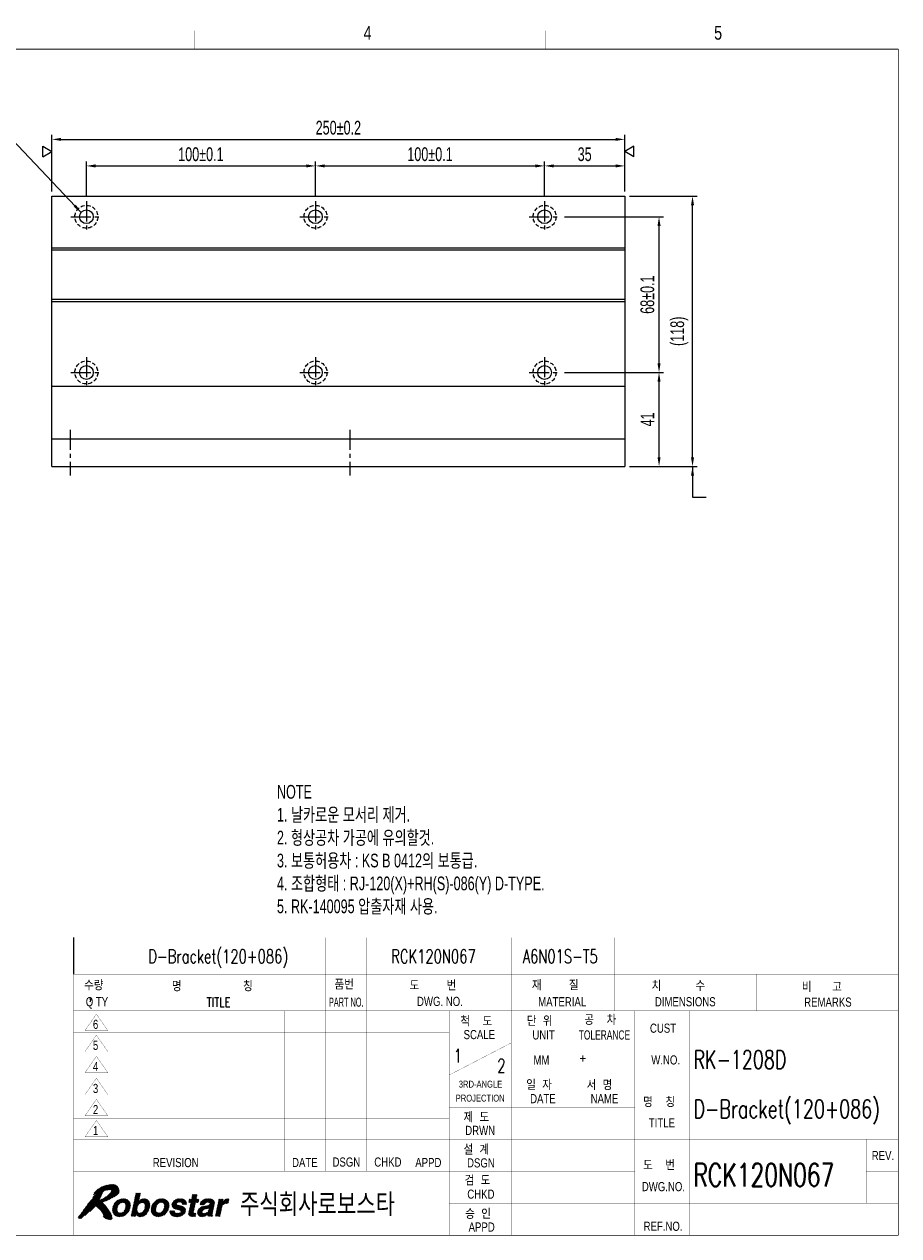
# Model space of a CAD drawing. Extents: x 14336 to 15105, y -12331 to -11791.
# Tile 2 of 2: x 14723 to 15105, y -12320 to -11791. Entities that reach past the tile are written whole.
import ezdxf
from ezdxf.enums import TextEntityAlignment as Align

# ---------------------------------------------------------------- set-up
doc = ezdxf.new("R2010")
doc.units = 0
doc.header["$LTSCALE"] = 7
doc.header["$MEASUREMENT"] = 0
doc.linetypes.add('CENTER', pattern=[2, 1.25, -0.25, 0.25, -0.25])
doc.linetypes.add('HIDDEN', pattern=[0.375, 0.25, -0.125])
doc.layers.get('0').update_dxf_attribs({"linetype": 'CONTINUOUS'})
doc.layers.get('DEFPOINTS').update_dxf_attribs({"linetype": 'CONTINUOUS'})
for name, color, linetype in [('1', 3, 'CENTER'), ('3', 4, 'CONTINUOUS'), ('CENTERLINE', 3, 'CENTER'), ('DIM', 4, 'CONTINUOUS'), ('DIMENSION', 4, 'CONTINUOUS'), ('HIDDENLINE', 5, 'HIDDEN')]:
    doc.layers.add(name, color=color, linetype=linetype)
doc.styles.add('GHS', font='romans.shx', dxfattribs={"bigfont": 'ghs.shx'})
doc.styles.add('HS', font='txt.shx', dxfattribs={"width": 0.8, "bigfont": 'hs.shx'})
doc.styles.add('KESTD1', font='simplex.shx', dxfattribs={"width": 0.7, "bigfont": 'hgs.shx'})
doc.styles.add('ROMANS', font='ROMANS.shx', dxfattribs={"width": 0.8})
doc.styles.get("Standard").update_dxf_attribs({"font": 'Gulim.ttf', "width": 0.7})
doc.dimstyles.new('A3', dxfattribs={"dimtxt": 3, "dimasz": 2, "dimexe": 1, "dimexo": 1, "dimgap": 1, "dimtad": 1, "dimdec": 4, "dimdsep": 46, "dimtxsty": 'Standard', "dimcen": 2.5, "dimclrd": 4, "dimclre": 4, "dimclrt": 9, "dimazin": 2, "dimtfac": 1, "dimtdec": 4, "dimtmove": 0, "dimatfit": 3, "dimfxl": 0, "dimtolj": 1, "dimarcsym": 0})
doc.dimstyles.new('ISO-25(x1.5)', dxfattribs={"dimscale": 1.6, "dimtxt": 2.5, "dimasz": 2.5, "dimexe": 1, "dimexo": 1, "dimgap": 1, "dimtad": 1, "dimdsep": 46, "dimtxsty": 'GHS', "dimcen": 0, "dimclrd": 256, "dimclre": 256, "dimclrt": 9, "dimadec": 0, "dimazin": 2, "dimtfac": 1, "dimtmove": 0, "dimatfit": 3, "dimfxl": 0, "dimlwd": -1, "dimlwe": -1, "dimarcsym": 0})

# ---------------------------------------------------------------- blocks, each defined once
blk = doc.blocks.new('*X1')
at = {"color": 0}
for p, q in [((8.49, 5.4), (11.07, 7.98)), ((8.51, 5.59), (10.91, 7.99)), ((8.53, 5.79), (10.72, 7.98)), ((8.55, 5.98), (10.52, 7.96)), ((10.39, 7.12), (11.23, 7.96)), ((12.85, 5.52), (15.32, 7.98)), ((12.9, 5.74), (15.11, 7.96)), ((13.14, 6.86), (14.39, 8.11)), ((13.19, 7.09), (14.44, 8.34)), ((13.23, 7.31), (14.48, 8.56)), ((13.28, 7.54), (14.53, 8.79)), ((13.33, 7.76), (14.58, 9.01)), ((13.38, 7.99), (14.6, 9.21)), ((13.42, 8.21), (14.42, 9.21)), ((13.47, 8.44), (14.24, 9.21)), ((13.52, 8.66), (14.07, 9.21)), ((13.57, 8.88), (13.89, 9.21)), ((13.62, 9.11), (13.71, 9.21)), ((14.54, 7.03), (15.5, 7.99)), ((14.81, 7.12), (15.66, 7.97)), ((15.01, 7.14), (15.81, 7.95)), ((16.95, 5.55), (19.39, 7.99)), ((16.97, 5.74), (19.21, 7.98)), ((16.98, 5.94), (19.01, 7.96)), ((17.04, 6.17), (18.81, 7.94)), ((18.58, 7), (19.55, 7.97)), ((18.88, 7.13), (19.71, 7.95)), ((21.49, 6.55), (22.9, 7.96)), ((21.51, 6.39), (23.09, 7.98)), ((21.52, 6.23), (23.28, 7.99)), ((21.59, 6.13), (23.45, 7.99)), ((22.87, 7.23), (23.62, 7.98)), ((23.07, 7.25), (23.77, 7.95)), ((25.14, 7.2), (26.85, 8.91)), ((25.31, 7.2), (26.97, 8.85)), ((25.49, 7.2), (26.92, 8.63)), ((25.53, 6.71), (26.78, 7.95)), ((25.58, 6.93), (26.83, 8.18)), ((25.63, 7.15), (26.88, 8.4)), ((25.82, 8.05), (26.67, 8.91)), ((25.86, 8.28), (26.5, 8.91)), ((25.91, 8.5), (26.32, 8.91)), ((25.96, 8.73), (26.14, 8.91)), ((27.64, 6.69), (28.89, 7.94)), ((27.81, 6.69), (29.1, 7.98)), ((27.99, 6.69), (29.29, 7.99)), ((28.17, 6.69), (29.47, 8)), ((28.34, 6.69), (29.64, 7.99)), ((29.02, 7.19), (29.81, 7.98)), ((29.22, 7.21), (29.95, 7.95)), ((31.21, 5.32), (33.89, 7.99)), ((31.26, 5.54), (33.71, 7.99)), ((31.31, 5.76), (33.51, 7.97)), ((8.52, 5.25), (9.68, 6.41)), ((8.55, 5.1), (9.59, 6.15)), ((8.58, 4.96), (9.54, 5.92)), ((8.62, 6.23), (10.31, 7.92)), ((8.64, 4.84), (9.52, 5.72)), ((8.7, 6.49), (10.04, 7.84)), ((8.7, 4.73), (9.52, 5.54)), ((8.77, 4.61), (9.54, 5.39)), ((8.88, 6.84), (9.71, 7.68)), ((9.99, 4.07), (12.42, 6.5)), ((10.17, 4.08), (12.4, 6.3)), ((10.37, 4.1), (12.38, 6.1)), ((10.58, 4.12), (12.32, 5.87)), ((10.6, 7.15), (11.38, 7.94)), ((10.78, 7.16), (11.51, 7.89)), ((10.84, 4.21), (12.23, 5.6)), ((10.93, 7.13), (11.64, 7.84)), ((11.05, 5.31), (12.42, 6.68)), ((11.06, 7.09), (11.77, 7.79)), ((11.17, 7.02), (11.87, 7.71)), ((11.26, 6.93), (11.96, 7.64)), ((11.26, 5.69), (12.4, 6.83)), ((11.33, 6.82), (12.06, 7.56)), ((11.34, 5.95), (12.37, 6.98)), ((11.37, 6.69), (12.14, 7.46)), ((11.38, 6.17), (12.34, 7.12)), ((11.4, 6.54), (12.21, 7.35)), ((11.4, 6.36), (12.28, 7.24)), ((12.57, 4.17), (13.86, 5.46)), ((12.61, 4.39), (13.85, 5.63)), ((12.66, 4.62), (13.87, 5.83)), ((12.71, 4.84), (13.91, 6.05)), ((12.73, 4.16), (13.89, 5.32)), ((12.76, 5.07), (13.99, 6.3)), ((12.8, 5.29), (14.14, 6.63)), ((12.95, 5.97), (14.85, 7.87)), ((13, 6.19), (14.24, 7.44)), ((13.04, 6.42), (14.29, 7.66)), ((13.09, 6.64), (14.34, 7.89)), ((14.27, 4.1), (16.65, 6.49)), ((14.41, 4.07), (16.63, 6.29)), ((14.58, 4.06), (16.6, 6.09)), ((14.78, 4.09), (16.54, 5.84)), ((14.99, 4.12), (16.46, 5.59)), ((15.16, 7.12), (15.94, 7.9)), ((15.19, 5.21), (16.67, 6.68)), ((15.29, 7.08), (16.06, 7.84)), ((15.4, 7.01), (16.18, 7.79)), ((15.46, 5.65), (16.65, 6.84)), ((15.49, 6.91), (16.27, 7.7)), ((15.55, 6.81), (16.36, 7.61)), ((15.55, 5.92), (16.63, 7)), ((15.59, 6.67), (16.44, 7.52)), ((15.6, 6.14), (16.61, 7.15)), ((15.62, 6.51), (16.5, 7.4)), ((15.62, 6.34), (16.55, 7.27)), ((16.94, 5.37), (18.28, 6.71)), ((16.97, 5.22), (18.1, 6.34)), ((17, 5.07), (18.02, 6.09)), ((17.03, 4.92), (17.98, 5.87)), ((17.09, 4.81), (17.96, 5.68)), ((17.13, 6.43), (18.55, 7.86)), ((17.16, 4.7), (17.96, 5.5)), ((17.23, 4.59), (17.99, 5.36)), ((17.25, 6.73), (18.26, 7.74)), ((18.31, 4.08), (20.87, 6.64)), ((18.47, 4.06), (20.85, 6.45)), ((18.66, 4.08), (20.84, 6.25)), ((18.86, 4.1), (20.82, 6.06)), ((19.08, 4.15), (20.74, 5.8)), ((19.09, 7.16), (19.86, 7.92)), ((19.26, 7.15), (19.98, 7.88)), ((19.34, 4.23), (20.65, 5.54)), ((19.41, 7.13), (20.11, 7.83)), ((19.53, 7.07), (20.24, 7.77)), ((19.64, 7), (20.33, 7.7)), ((19.67, 5.62), (20.84, 6.79)), ((19.72, 6.91), (20.43, 7.62)), ((19.77, 5.89), (20.82, 6.94)), ((19.79, 6.79), (20.53, 7.54)), ((19.82, 6.65), (20.6, 7.43)), ((19.82, 6.12), (20.79, 7.09)), ((19.84, 6.32), (20.73, 7.21)), ((19.85, 6.5), (20.67, 7.32)), ((21.04, 5.04), (21.35, 5.36)), ((21.04, 5.22), (21.18, 5.36)), ((21.05, 4.87), (21.53, 5.36)), ((21.1, 4.75), (21.71, 5.36)), ((21.15, 4.62), (21.88, 5.36)), ((21.22, 4.52), (22.05, 5.35)), ((21.47, 6.72), (22.69, 7.93)), ((21.54, 6.96), (22.42, 7.84)), ((21.69, 6.04), (22.49, 6.84)), ((21.78, 5.96), (22.55, 6.73)), ((21.79, 7.38), (22.01, 7.61)), ((21.87, 5.87), (22.64, 6.65)), ((22, 5.82), (22.78, 6.6)), ((22.13, 5.78), (22.91, 6.56)), ((22.26, 5.73), (23.05, 6.52)), ((22.39, 5.69), (23.19, 6.49)), ((22.53, 5.65), (23.34, 6.46)), ((22.54, 4.06), (24.39, 5.92)), ((22.68, 5.62), (23.48, 6.42)), ((22.72, 4.07), (24.43, 5.78)), ((22.82, 5.59), (23.62, 6.38)), ((22.91, 4.08), (24.45, 5.62)), ((22.97, 5.55), (23.75, 6.34)), ((23.1, 5.51), (23.88, 6.29)), ((23.13, 4.13), (24.47, 5.46)), ((23.23, 5.47), (24.01, 6.24)), ((23.24, 7.24), (23.92, 7.92)), ((23.35, 5.41), (24.12, 6.17)), ((23.4, 7.22), (24.05, 7.88)), ((23.41, 5.29), (24.21, 6.09)), ((23.44, 5.15), (24.3, 6.01)), ((23.53, 7.18), (24.17, 7.82)), ((23.63, 7.1), (24.29, 7.77)), ((23.68, 6.98), (24.38, 7.68)), ((23.7, 6.82), (24.48, 7.6)), ((23.82, 6.76), (24.55, 7.49)), ((23.99, 6.76), (24.6, 7.37)), ((24.17, 6.76), (24.65, 7.24)), ((24.35, 6.76), (24.66, 7.07)), ((24.52, 6.76), (24.66, 6.9)), ((25.12, 4.7), (26.35, 5.93)), ((25.13, 4.54), (26.3, 5.71)), ((25.15, 4.91), (26.4, 6.16)), ((25.17, 7.41), (25.66, 7.9)), ((25.18, 4.41), (26.25, 5.49)), ((25.2, 5.13), (26.45, 6.38)), ((25.22, 7.63), (25.49, 7.9)), ((25.24, 5.36), (26.49, 6.61)), ((25.27, 7.86), (25.31, 7.9)), ((25.29, 5.58), (26.54, 6.83)), ((25.34, 5.81), (26.59, 7.06)), ((25.39, 6.03), (27.25, 7.9)), ((25.44, 6.26), (27.08, 7.9)), ((25.48, 6.48), (26.9, 7.9)), ((26.73, 7.2), (27.37, 7.83)), ((26.9, 7.2), (27.32, 7.61)), ((27.07, 4.89), (28.55, 6.36)), ((27.08, 7.2), (27.27, 7.38)), ((27.09, 4.72), (28.75, 6.39)), ((27.09, 5.08), (28.33, 6.32)), ((27.12, 4.58), (28.96, 6.42)), ((27.15, 5.32), (28.09, 6.26)), ((27.18, 4.46), (29.17, 6.45)), ((27.3, 5.64), (27.76, 6.1)), ((27.61, 6.84), (28.66, 7.89)), ((27.74, 7.15), (28.37, 7.77)), ((28.42, 4.11), (30.63, 6.32)), ((28.61, 5.72), (29.37, 6.48)), ((28.67, 4.19), (30.58, 6.1)), ((28.84, 5.77), (30.64, 7.57)), ((29.04, 4.39), (30.53, 5.87)), ((29.05, 5.8), (30.7, 7.45)), ((29.27, 5.85), (30.75, 7.33)), ((29.31, 4.48), (30.48, 5.65)), ((29.31, 4.3), (30.43, 5.42)), ((29.38, 7.2), (30.1, 7.92)), ((29.38, 5.25), (30.67, 6.54)), ((29.5, 5.55), (30.72, 6.77)), ((29.53, 7.17), (30.23, 7.87)), ((29.55, 5.77), (30.75, 6.98)), ((29.56, 5.96), (30.76, 7.16)), ((29.65, 7.12), (30.35, 7.82)), ((29.73, 7.02), (30.46, 7.75)), ((29.76, 6.87), (30.56, 7.67)), ((30.97, 4.19), (32.22, 5.44)), ((31.02, 4.42), (32.27, 5.67)), ((31.07, 4.64), (32.32, 5.89)), ((31.12, 4.87), (32.37, 6.12)), ((31.16, 5.09), (32.45, 6.38)), ((31.36, 5.99), (33.25, 7.89)), ((31.4, 6.21), (32.6, 7.41)), ((31.45, 6.44), (32.65, 7.63)), ((31.5, 6.66), (32.69, 7.86)), ((31.55, 6.89), (32.56, 7.9)), ((31.59, 7.11), (32.38, 7.9)), ((31.64, 7.34), (32.2, 7.9)), ((31.69, 7.56), (32.03, 7.9)), ((31.74, 7.79), (31.85, 7.9)), ((32.98, 6.91), (33.92, 7.85)), ((33.22, 6.97), (33.87, 7.62)), ((33.42, 6.99), (33.83, 7.4)), ((33.6, 7), (33.78, 7.18)), ((8.84, 4.51), (9.58, 5.25)), ((8.94, 4.44), (9.65, 5.14)), ((9.04, 4.36), (9.73, 5.05)), ((9.14, 4.28), (9.84, 4.98)), ((9.26, 4.23), (9.97, 4.93)), ((9.39, 4.18), (10.12, 4.91)), ((9.52, 4.13), (10.29, 4.9)), ((9.67, 4.1), (10.5, 4.93)), ((9.83, 4.09), (10.82, 5.07)), ((11.15, 4.34), (12.09, 5.28)), ((12.91, 4.16), (13.94, 5.19)), ((13.09, 4.16), (14.01, 5.09)), ((13.26, 4.16), (13.6, 4.49)), ((13.44, 4.16), (13.55, 4.27)), ((13.67, 4.57), (14.1, 5)), ((13.73, 4.45), (14.21, 4.93)), ((13.81, 4.36), (14.35, 4.9)), ((13.9, 4.27), (14.51, 4.87)), ((14.01, 4.2), (14.71, 4.9)), ((14.13, 4.15), (15.04, 5.05)), ((15.25, 4.2), (16.31, 5.27)), ((15.69, 4.46), (16.01, 4.79)), ((17.31, 4.5), (18.04, 5.23)), ((17.41, 4.42), (18.11, 5.12)), ((17.51, 4.34), (18.2, 5.03)), ((17.61, 4.26), (18.31, 4.96)), ((17.74, 4.22), (18.45, 4.93)), ((17.87, 4.17), (18.6, 4.9)), ((17.99, 4.12), (18.79, 4.91)), ((18.15, 4.1), (18.99, 4.94)), ((19.7, 4.41), (20.46, 5.17)), ((21.31, 4.43), (22.05, 5.17)), ((21.4, 4.35), (22.09, 5.04)), ((21.52, 4.29), (22.18, 4.94)), ((21.64, 4.23), (22.29, 4.88)), ((21.76, 4.17), (22.43, 4.84)), ((21.91, 4.14), (22.58, 4.82)), ((22.05, 4.11), (22.75, 4.81)), ((22.2, 4.09), (22.94, 4.82)), ((22.37, 4.07), (23.19, 4.9)), ((23.37, 4.19), (24.45, 5.27)), ((23.65, 4.3), (24.34, 4.98)), ((25.25, 4.31), (26.21, 5.26)), ((25.35, 4.23), (26.17, 5.04)), ((25.49, 4.19), (26.22, 4.92)), ((25.62, 4.14), (26.35, 4.87)), ((25.79, 4.13), (26.52, 4.86)), ((25.95, 4.12), (26.7, 4.87)), ((26.13, 4.12), (26.7, 4.69)), ((26.31, 4.12), (26.65, 4.47)), ((26.49, 4.13), (26.6, 4.24)), ((27.25, 4.36), (28.09, 5.2)), ((27.34, 4.27), (28.09, 5.02)), ((27.44, 4.2), (28.15, 4.9)), ((27.57, 4.14), (28.24, 4.82)), ((27.7, 4.1), (28.37, 4.77)), ((27.85, 4.08), (28.55, 4.77)), ((28.02, 4.06), (28.77, 4.82)), ((28.21, 4.08), (29.08, 4.95)), ((29.35, 4.16), (30.39, 5.2)), ((29.53, 4.16), (30.34, 4.97)), ((29.7, 4.16), (30.3, 4.76)), ((29.88, 4.16), (30.28, 4.56)), ((30.06, 4.16), (30.31, 4.41)), ((30.23, 4.16), (30.39, 4.32)), ((31.12, 4.16), (32.18, 5.22)), ((31.29, 4.16), (32.13, 4.99)), ((31.47, 4.16), (32.08, 4.77)), ((31.65, 4.16), (32.03, 4.54)), ((31.82, 4.16), (31.98, 4.32))]:
    blk.add_line(p, q, dxfattribs=at)
blk = doc.blocks.new('*X2')
at = {"color": 0}
for p, q in [((2.13, 5.4), (7.75, 11.03)), ((2.6, 6.05), (7.53, 10.98)), ((3.09, 6.72), (7.3, 10.93)), ((3.62, 7.42), (7.08, 10.88)), ((4.25, 8.23), (6.86, 10.84)), ((4.83, 8.99), (6.55, 10.71)), ((5.05, 6.2), (9.58, 10.73)), ((5.15, 6.12), (9.65, 10.62)), ((6.55, 9.65), (7.97, 11.06)), ((6.85, 9.77), (8.18, 11.1)), ((7.1, 9.84), (8.37, 11.11)), ((7.32, 9.89), (8.55, 11.11)), ((7.53, 9.92), (8.72, 11.11)), ((7.73, 9.94), (8.87, 11.08)), ((7.92, 9.96), (9.01, 11.05)), ((8.11, 9.97), (9.15, 11.01)), ((8.22, 9.54), (9.49, 10.81)), ((8.25, 9.93), (9.26, 10.94)), ((8.29, 9.8), (9.37, 10.88)), ((1.02, 3.77), (6.2, 8.94)), ((1.09, 4.01), (6.36, 9.27)), ((1.16, 3.72), (6.04, 8.6)), ((1.3, 3.69), (5.87, 8.26)), ((1.64, 4.74), (6.53, 9.63)), ((4.36, 8.87), (5.87, 10.38)), ((4.5, 9.19), (5.44, 10.12)), ((4.79, 9.12), (6.22, 10.55)), ((4.84, 6.34), (6.57, 8.07)), ((4.94, 6.27), (7.07, 8.4)), ((6.53, 7.33), (9.72, 10.52)), ((6.82, 7.44), (9.78, 10.4)), ((7.12, 7.56), (9.84, 10.28)), ((7.43, 7.69), (9.88, 10.15)), ((7.76, 7.85), (9.92, 10.01)), ((8.1, 8.01), (9.95, 9.86)), ((8.47, 8.2), (9.95, 9.69)), ((8.87, 8.43), (9.95, 9.51)), ((9.32, 8.7), (9.89, 9.27)), ((1.45, 3.66), (5.66, 7.87)), ((1.62, 3.65), (5.61, 7.64)), ((2.49, 4.35), (5.89, 7.74)), ((3.53, 5.21), (4.72, 6.4)), ((4.73, 6.41), (6.2, 7.88)), ((5.25, 6.04), (6.34, 7.14)), ((5.34, 5.96), (6.44, 7.06)), ((5.44, 5.88), (6.53, 6.97)), ((5.54, 5.8), (6.62, 6.89)), ((5.62, 5.71), (6.71, 6.8)), ((5.71, 5.62), (6.79, 6.71)), ((5.8, 5.54), (6.88, 6.62)), ((5.89, 5.45), (6.96, 6.52)), ((5.97, 5.35), (7.05, 6.43)), ((6.04, 5.25), (7.13, 6.33)), ((6.12, 5.15), (7.2, 6.23)), ((6.2, 5.05), (7.28, 6.13)), ((6.27, 4.94), (7.36, 6.03)), ((6.33, 4.83), (7.44, 5.93)), ((6.4, 4.72), (7.51, 5.83)), ((6.46, 4.61), (7.58, 5.72)), ((6.51, 4.48), (7.65, 5.62)), ((6.56, 4.36), (7.72, 5.51)), ((6.57, 4.01), (7.86, 5.29)), ((6.61, 4.23), (7.79, 5.4)), ((6.49, 4.11), (6.54, 4.15)), ((6.65, 3.92), (7.92, 5.18)), ((6.74, 3.83), (7.99, 5.07)), ((6.83, 3.74), (8.05, 4.96)), ((6.92, 3.65), (8.12, 4.85)), ((7.05, 3.6), (8.18, 4.73)), ((7.2, 3.58), (8.24, 4.62)), ((7.34, 3.54), (8.3, 4.5)), ((7.48, 3.51), (8.35, 4.37)), ((7.62, 3.47), (8.37, 4.22)), ((7.77, 3.44), (8.4, 4.07)), ((7.93, 3.42), (8.43, 3.92)), ((8.13, 3.44), (8.44, 3.75))]:
    blk.add_line(p, q, dxfattribs=at)
blk = doc.blocks.new('LOGO-ROBOSTAR')
at = {"color": 230, "const_width": 0.00973}
for points in [[(9.53, 10.79), (9.13, 11.02), (8.68, 11.12), (8.21, 11.1), (7.73, 11.02), (7.27, 10.92), (6.83, 10.83), (6.33, 10.61), (5.82, 10.35), (5.33, 10.06), (4.89, 9.7), (4.53, 9.27), (4.31, 8.74), (4.38, 8.82), (4.46, 8.88), (4.54, 8.94), (4.62, 9), (4.7, 9.06), (4.78, 9.12), (4.81, 9.1), (4.83, 9.07), (4.83, 9.04), (4.83, 9), (4.83, 8.96), (4.83, 8.93), (4.15, 8.1), (3.49, 7.26), (2.85, 6.39), (2.22, 5.52), (1.58, 4.66), (0.93, 3.8), (1.07, 3.75), (1.2, 3.71), (1.35, 3.68), (1.49, 3.66), (1.64, 3.65), (1.79, 3.66), (2.27, 4.16), (2.78, 4.6), (3.3, 5.02), (3.81, 5.44), (4.29, 5.9), (4.73, 6.42), (5.14, 6.14), (5.53, 5.81), (5.89, 5.45), (6.2, 5.05), (6.46, 4.62), (6.63, 4.18), (6.61, 4.14), (6.58, 4.14), (6.55, 4.15), (6.52, 4.16), (6.48, 4.18), (6.44, 4.18), (6.51, 4.08), (6.59, 3.98), (6.68, 3.89), (6.78, 3.79), (6.87, 3.7), (6.97, 3.61), (7.21, 3.58), (7.45, 3.52), (7.69, 3.45), (7.93, 3.42), (8.16, 3.45), (8.39, 3.56), (8.43, 3.71), (8.44, 3.85), (8.42, 3.99), (8.39, 4.13), (8.36, 4.28), (8.34, 4.42), (8.07, 4.93), (7.77, 5.43), (7.44, 5.93), (7.08, 6.4), (6.68, 6.83), (6.25, 7.22), (6.85, 7.45), (7.44, 7.7), (8.01, 7.97), (8.58, 8.26), (9.13, 8.58), (9.67, 8.93), (9.87, 9.21), (9.96, 9.53), (9.95, 9.87), (9.87, 10.21), (9.72, 10.52)], [(8.2, 9.45), (7.81, 9.02), (7.39, 8.64), (6.95, 8.3), (6.48, 8.02), (6, 7.79), (5.5, 7.6), (5.7, 7.93), (5.88, 8.27), (6.04, 8.61), (6.21, 8.96), (6.37, 9.3), (6.54, 9.64), (6.8, 9.75), (7.06, 9.83), (7.34, 9.89), (7.62, 9.93), (7.91, 9.96), (8.2, 9.97), (8.28, 9.91), (8.3, 9.83), (8.28, 9.74), (8.25, 9.64), (8.22, 9.55)]]:
    blk.add_lwpolyline(points, close=True, dxfattribs=at)
at = {"color": 5, "const_width": 0.00973}
for points in [[(10.04, 4.06), (9.56, 4.11), (9.15, 4.27), (8.81, 4.54), (8.59, 4.92), (8.49, 5.42), (8.55, 6.03), (8.75, 6.64), (9.06, 7.14), (9.45, 7.52), (9.89, 7.79), (10.38, 7.94), (10.88, 8), (11.36, 7.94), (11.78, 7.79), (12.11, 7.52), (12.34, 7.14), (12.43, 6.64), (12.37, 6.03), (12.17, 5.42), (11.86, 4.92), (11.48, 4.54), (11.03, 4.27), (10.54, 4.11)], [(14.24, 7.41), (14.25, 7.41), (14.37, 7.54), (14.52, 7.67), (14.7, 7.79), (14.91, 7.9), (15.16, 7.97), (15.46, 8), (15.85, 7.94), (16.18, 7.78), (16.44, 7.52), (16.61, 7.15), (16.67, 6.66), (16.6, 6.07), (16.46, 5.57), (16.23, 5.09), (15.94, 4.68), (15.56, 4.36), (15.12, 4.14), (14.6, 4.06), (14.4, 4.08), (14.2, 4.12), (14.02, 4.19), (13.87, 4.3), (13.73, 4.44), (13.64, 4.63), (13.63, 4.63), (13.53, 4.16), (12.56, 4.16), (13.64, 9.21), (14.62, 9.21)], [(18.49, 4.06), (18.01, 4.11), (17.59, 4.27), (17.25, 4.54), (17.03, 4.92), (16.93, 5.42), (16.99, 6.03), (17.2, 6.64), (17.5, 7.14), (17.89, 7.52), (18.34, 7.79), (18.82, 7.94), (19.32, 8), (19.8, 7.94), (20.22, 7.79), (20.55, 7.52), (20.78, 7.14), (20.87, 6.64), (20.81, 6.03), (20.61, 5.42), (20.31, 4.92), (19.92, 4.54), (19.47, 4.27), (18.99, 4.11)], [(23.7, 6.76), (23.7, 6.88), (23.68, 6.99), (23.63, 7.1), (23.53, 7.18), (23.37, 7.23), (23.15, 7.25), (22.91, 7.24), (22.74, 7.19), (22.62, 7.13), (22.54, 7.05), (22.49, 6.97), (22.46, 6.89), (22.59, 6.66), (23, 6.53), (23.53, 6.41), (24.06, 6.23), (24.42, 5.9), (24.48, 5.35), (24.3, 4.87), (24.01, 4.53), (23.65, 4.3), (23.27, 4.15), (22.89, 4.08), (22.57, 4.06), (22.15, 4.09), (21.75, 4.18), (21.42, 4.33), (21.17, 4.58), (21.03, 4.91), (21.04, 5.36), (22.05, 5.36), (22.04, 5.2), (22.07, 5.07), (22.15, 4.96), (22.28, 4.88), (22.48, 4.83), (22.75, 4.81), (22.98, 4.83), (23.15, 4.88), (23.29, 4.95), (23.38, 5.03), (23.43, 5.12), (23.46, 5.19), (23.34, 5.43), (22.94, 5.56), (22.4, 5.68), (21.88, 5.86), (21.53, 6.19), (21.47, 6.75), (21.56, 7.03), (21.73, 7.31), (21.97, 7.58), (22.3, 7.79), (22.72, 7.94), (23.25, 8), (23.62, 7.98), (23.97, 7.91), (24.29, 7.77), (24.53, 7.55), (24.66, 7.22), (24.66, 6.76)], [(26.77, 7.9), (27.38, 7.9), (27.23, 7.2), (26.62, 7.2), (26.19, 5.17), (26.17, 5.07), (26.17, 4.99), (26.19, 4.93), (26.25, 4.89), (26.36, 4.87), (26.53, 4.86), (26.56, 4.86), (26.6, 4.87), (26.63, 4.87), (26.67, 4.87), (26.7, 4.87), (26.74, 4.88), (26.58, 4.13), (26.5, 4.13), (26.42, 4.13), (26.34, 4.12), (26.27, 4.12), (26.19, 4.12), (26.11, 4.12), (25.99, 4.12), (25.62, 4.14), (25.37, 4.22), (25.21, 4.34), (25.13, 4.5), (25.12, 4.7), (25.15, 4.93), (25.64, 7.2), (25.13, 7.2), (25.28, 7.9), (25.78, 7.9), (26, 8.91), (26.98, 8.91)], [(30.32, 4.89), (30.29, 4.7), (30.28, 4.55), (30.29, 4.45), (30.32, 4.38), (30.36, 4.34), (30.42, 4.31), (30.38, 4.16), (29.32, 4.16), (29.32, 4.24), (29.31, 4.31), (29.31, 4.37), (29.31, 4.43), (29.32, 4.51), (29.33, 4.6), (29.18, 4.48), (29.01, 4.36), (28.81, 4.25), (28.58, 4.15), (28.31, 4.09), (28, 4.06), (27.73, 4.09), (27.48, 4.17), (27.28, 4.32), (27.13, 4.53), (27.07, 4.8), (27.1, 5.15), (27.2, 5.49), (27.37, 5.77), (27.58, 5.99), (27.84, 6.16), (28.13, 6.28), (28.44, 6.35), (29.35, 6.48), (29.43, 6.49), (29.52, 6.52), (29.6, 6.56), (29.67, 6.61), (29.72, 6.68), (29.76, 6.77), (29.77, 6.95), (29.71, 7.07), (29.61, 7.15), (29.48, 7.19), (29.34, 7.21), (29.21, 7.21), (28.99, 7.19), (28.82, 7.12), (28.69, 7.03), (28.6, 6.92), (28.54, 6.8), (28.49, 6.69), (27.54, 6.69), (27.76, 7.18), (28.04, 7.54), (28.36, 7.77), (28.73, 7.91), (29.11, 7.98), (29.49, 8), (29.78, 7.98), (30.1, 7.92), (30.39, 7.8), (30.63, 7.6), (30.76, 7.31), (30.75, 6.91)], [(31.76, 7.9), (32.7, 7.9), (32.57, 7.25), (32.58, 7.25), (32.72, 7.44), (32.88, 7.61), (33.05, 7.77), (33.25, 7.89), (33.49, 7.97), (33.76, 8), (33.8, 8), (33.83, 7.99), (33.86, 7.99), (33.89, 7.99), (33.92, 7.99), (33.95, 7.98), (33.74, 6.99), (33.7, 6.99), (33.65, 6.99), (33.6, 7), (33.55, 7), (33.51, 7), (33.46, 7), (33.12, 6.96), (32.86, 6.86), (32.66, 6.71), (32.52, 6.52), (32.42, 6.32), (32.36, 6.11), (31.95, 4.16), (30.97, 4.16)], [(10.7, 7.17), (10.36, 7.12), (10.09, 6.98), (9.89, 6.78), (9.73, 6.54), (9.63, 6.28), (9.56, 6.03), (9.52, 5.78), (9.52, 5.52), (9.57, 5.28), (9.69, 5.08), (9.9, 4.94), (10.22, 4.89), (10.56, 4.94), (10.83, 5.08), (11.04, 5.28), (11.19, 5.52), (11.29, 5.78), (11.36, 6.03), (11.4, 6.28), (11.4, 6.54), (11.35, 6.78), (11.23, 6.98), (11.02, 7.12)], [(14.98, 7.15), (14.68, 7.1), (14.43, 6.97), (14.23, 6.77), (14.08, 6.52), (13.96, 6.24), (13.88, 5.95), (13.85, 5.67), (13.86, 5.42), (13.93, 5.2), (14.06, 5.03), (14.25, 4.91), (14.53, 4.87), (14.82, 4.92), (15.06, 5.07), (15.25, 5.27), (15.4, 5.51), (15.51, 5.76), (15.58, 6), (15.62, 6.29), (15.62, 6.56), (15.56, 6.8), (15.44, 6.98), (15.25, 7.1)], [(19.15, 7.17), (18.8, 7.12), (18.54, 6.98), (18.33, 6.78), (18.18, 6.54), (18.07, 6.28), (18, 6.03), (17.97, 5.78), (17.96, 5.52), (18.01, 5.28), (18.13, 5.08), (18.34, 4.94), (18.66, 4.89), (19, 4.94), (19.27, 5.08), (19.48, 5.28), (19.63, 5.52), (19.74, 5.78), (19.8, 6.03), (19.84, 6.28), (19.85, 6.54), (19.8, 6.78), (19.68, 6.98), (19.46, 7.12)], [(29.59, 5.98), (29.53, 5.94), (29.45, 5.91), (29.35, 5.87), (29.23, 5.84), (29.07, 5.81), (28.88, 5.78), (28.7, 5.74), (28.53, 5.69), (28.38, 5.62), (28.25, 5.53), (28.15, 5.39), (28.09, 5.21), (28.08, 5.06), (28.11, 4.94), (28.17, 4.86), (28.26, 4.8), (28.36, 4.77), (28.45, 4.76), (28.68, 4.79), (28.89, 4.85), (29.1, 4.96), (29.27, 5.11), (29.41, 5.29), (29.49, 5.5)]]:
    blk.add_lwpolyline(points, close=True, dxfattribs=at)
at = {"color": 230, "linetype": 'Continuous'}
blk.add_blockref('*X2', (0, 0), dxfattribs=at)
at = {"color": 5, "linetype": 'Continuous'}
blk.add_blockref('*X1', (0, 0), dxfattribs=at)
at = {"style": 'GHS', "width": 0.8}
blk.add_text('주식회사로보스타', height=5, dxfattribs=at).set_placement((36.32, 4.19))
blk = doc.blocks.new('A3-DJ')
for points, const_width in [([(30, 269), (410, 269)], 0.2), ([(410, 269), (410, 10)], 0.2), ([(230, 67), (410, 67)], 0.1), ([(230, 67), (230, 10)], 0.1), ([(30, 10), (410, 10)], 0.2)]:
    blk.add_lwpolyline(points, dxfattribs=dict(const_width=const_width))
at = {"layer": '3'}
blk.add_line((230, 75), (230, 67), dxfattribs=at)
at = {"layer": '3', "const_width": 0.05}
for points in [[(256.5, 273), (256.5, 269)], [(333, 273), (333, 269)], [(230, 75), (410, 75)], [(240, 75), (240, 31)], [(285, 75), (285, 24)], [(294, 75), (294, 24)], [(325.5, 75), (325.5, 10)], [(348, 75), (348, 59)], [(379, 67), (379, 59)], [(230, 59), (410, 59)], [(235, 58.3), (232.5, 54.7)], [(237.5, 54.7), (235, 58.3)], [(276, 59), (276, 24)], [(303, 59), (303, 24)], [(312, 59), (312, 10)], [(339, 59), (339, 10)], [(352.5, 59), (352.5, 10)], [(364.5, 59), (364.5, 10)], [(230, 54.2), (312, 54.2)], [(232.5, 54.7), (237.5, 54.7)], [(235, 53.7), (232.5, 50.1)], [(237.5, 50.1), (235, 53.7)], [(312, 52), (410, 52)], [(325.5, 52), (312, 45)], [(230, 49.6), (312, 49.6)], [(232.5, 50.1), (237.5, 50.1)], [(235, 49.1), (232.5, 45.5)], [(237.5, 45.5), (235, 49.1)], [(230, 45), (410, 45)], [(232.5, 45.5), (237.5, 45.5)], [(235, 44.3), (232.5, 40.7)], [(237.5, 40.7), (235, 44.3)], [(230, 40.2), (312, 40.2)], [(232.5, 40.7), (237.5, 40.7)], [(235, 39.7), (232.5, 36.1)], [(237.5, 36.1), (235, 39.7)], [(312, 38), (352.5, 38)], [(230, 35.6), (312, 35.6)], [(232.5, 36.1), (237.5, 36.1)], [(235, 35.1), (232.5, 31.5)], [(237.5, 31.5), (235, 35.1)], [(230, 31), (410, 31)], [(232.5, 31.5), (237.5, 31.5)], [(403, 31), (403, 17)], [(230, 24), (352.5, 24)], [(403, 24), (410, 24)], [(312, 17), (410, 17)]]:
    blk.add_lwpolyline(points, dxfattribs=at)
blk.add_blockref('LOGO-ROBOSTAR', (230, 10))
at = {"style": 'GHS'}
for s, p in [('수량', (232.32, 63.51)), ('명         칭', (251.47, 63.3)), ('품번', (286.96, 63.68)), ('도    번', (303.35, 63.48)), ('재    질', (330.03, 63.52)), ('치     수', (356.15, 63.4)), ('비   고', (388.96, 63.15)), ('공  차', (341.48, 55.96)), ('척  도', (314.43, 55.68)), ('단 위', (328.93, 55.71)), ('일 자', (328.8, 41.77)), ('서 명', (341.98, 41.72)), ('명  칭', (354.31, 38.03)), ('제 도', (315.12, 34.7)), ('설 계', (315.12, 27.63)), ('도  번', (354.29, 24.24)), ('검 도', (315.37, 20.92)), ('승 인', (315.49, 13.6))]:
    blk.add_text(s, height=2, dxfattribs=at).set_placement(p)
at = {"layer": '1', "color": 2, "linetype": 'Continuous', "style": 'ROMANS'}
blk.add_text(',', height=2, dxfattribs=at).set_placement((233.63, 62.23), align=Align.MIDDLE)
at = {"layer": '3'}
for s, height, width, p in [('4', 3, 0.8, (294.18, 272.54)), ('5', 3, 0.8, (370.68, 272.54)), ('Q TY', 2, 0.8, (235.12, 60.75)), ('PART NO.', 2, 0.55, (289.52, 60.91)), ('DWG. NO.', 2, 0.8, (309.97, 61.08)), ('MATERIAL', 2, 0.8, (336.65, 61)), ('DIMENSIONS', 2, 0.8, (363.51, 61)), ('REMARKS', 2, 0.8, (394.64, 60.92)), ('6', 2, 0.8, (234.82, 56.07)), ('CUST', 2, 0.8, (358.65, 55.23)), ('SCALE', 2, 0.8, (318.57, 53.83)), ('UNIT', 2, 0.8, (332.59, 53.75)), ('TOLERANCE', 2, 0.7, (345.87, 53.75)), ('5', 2, 0.8, (234.82, 51.47)), ('4', 2, 0.8, (234.82, 46.87)), ('MM', 2, 0.8, (332.11, 48.28)), ('W.NO.', 2, 0.8, (359.23, 48.3)), ('3', 2, 0.8, (234.82, 42.07)), ('3RD-ANGLE', 1.5, 0.8, (318.83, 43)), ('PROJECTION', 1.5, 0.8, (318.75, 39.95)), ('DATE', 2, 0.8, (332.44, 39.84)), ('NAME', 2, 0.8, (345.88, 39.84)), ('2', 2, 0.8, (234.82, 37.47)), ('TITLE', 2, 0.8, (358.41, 34.56)), ('1', 2, 0.8, (234.82, 32.87)), ('DRWN', 2, 0.8, (318.75, 32.91)), ('REVISION', 2, 0.8, (252.3, 25.89)), ('DATE', 2, 0.8, (280.49, 25.89)), ('DSGN', 2, 0.8, (289.55, 26)), ('CHKD', 2, 0.8, (298.61, 26)), ('APPD', 2, 0.8, (307.44, 25.89)), ('DSGN', 2, 0.8, (318.91, 25.82)), ('REV.', 2, 0.8, (406.65, 27.42)), ('DWG.NO.', 2, 0.8, (358.74, 20.64)), ('CHKD', 2, 0.8, (318.91, 18.99)), ('REF.NO.', 2, 0.8, (358.66, 11.98)), ('APPD', 2, 0.8, (319.08, 11.81))]:
    blk.add_text(s, height=height, dxfattribs=dict(at, width=width)).set_placement(p, align=Align.MIDDLE)
at = {"layer": '3', "style": 'HS', "width": 0.8}
blk.add_text('TITLE', height=2, dxfattribs=at).set_placement((261.67, 60.91), align=Align.MIDDLE)
at = {"layer": '3'}
blk.add_text('+', height=2, dxfattribs=at).set_placement((341.14, 48.65), align=Align.MIDDLE)
blk = doc.blocks.new('*D13')
at = {"layer": 'DEFPOINTS', "color": 0}
for p in [(14984.97, -11852.63), (14984.97, -11865.84), (14949.97, -11868.09)]:
    blk.add_point(p, dxfattribs=at)
at = {"layer": 'DIMENSION', "color": 4, "lineweight": -2}
for p, q in [((14949.97, -11866.09), (14949.97, -11850.63)), ((14984.97, -11863.84), (14984.97, -11850.63)), ((14953.97, -11852.63), (14980.97, -11852.63))]:
    blk.add_line(p, q, dxfattribs=at)
at = {"layer": 'DIMENSION', "color": 4}
for points in [[(14953.97, -11851.96), (14953.97, -11853.3), (14949.97, -11852.63)], [(14980.97, -11851.96), (14980.97, -11853.3), (14984.97, -11852.63)]]:
    blk.add_solid(points, dxfattribs=at)
at = {"layer": 'DIMENSION', "color": 9, "insert": (14967.47, -11847.56), "char_height": 6, "attachment_point": 5}
blk.add_mtext('\\A1;35', dxfattribs=at)
blk = doc.blocks.new('*D12')
at = {"layer": 'DEFPOINTS', "color": 0}
for p in [(14949.97, -11852.63), (14849.97, -11868.09), (14949.97, -11868.09)]:
    blk.add_point(p, dxfattribs=at)
at = {"layer": 'DIMENSION', "color": 4, "lineweight": -2}
for p, q in [((14849.97, -11866.09), (14849.97, -11850.63)), ((14949.97, -11866.09), (14949.97, -11850.63)), ((14853.97, -11852.63), (14945.97, -11852.63))]:
    blk.add_line(p, q, dxfattribs=at)
at = {"layer": 'DIMENSION', "color": 4}
for points in [[(14853.97, -11851.96), (14853.97, -11853.3), (14849.97, -11852.63)], [(14945.97, -11851.96), (14945.97, -11853.3), (14949.97, -11852.63)]]:
    blk.add_solid(points, dxfattribs=at)
at = {"layer": 'DIMENSION', "color": 9, "insert": (14899.97, -11847.55), "char_height": 6, "attachment_point": 5}
blk.add_mtext('\\A1;100±0.1', dxfattribs=at)
blk = doc.blocks.new('*D11')
at = {"layer": 'DEFPOINTS', "color": 0}
for p in [(14849.97, -11852.63), (14749.97, -11868.09), (14849.97, -11868.09)]:
    blk.add_point(p, dxfattribs=at)
at = {"layer": 'DIMENSION', "color": 4, "lineweight": -2}
for p, q in [((14749.97, -11866.09), (14749.97, -11850.63)), ((14849.97, -11866.09), (14849.97, -11850.63)), ((14753.97, -11852.63), (14845.97, -11852.63))]:
    blk.add_line(p, q, dxfattribs=at)
at = {"layer": 'DIMENSION', "color": 4}
for points in [[(14753.97, -11851.96), (14753.97, -11853.3), (14749.97, -11852.63)], [(14845.97, -11851.96), (14845.97, -11853.3), (14849.97, -11852.63)]]:
    blk.add_solid(points, dxfattribs=at)
at = {"layer": 'DIMENSION', "color": 9, "insert": (14799.97, -11847.55), "char_height": 6, "attachment_point": 5}
blk.add_mtext('\\A1;100±0.1', dxfattribs=at)
blk = doc.blocks.new('*D10')
at = {"layer": 'DEFPOINTS', "color": 0}
for p in [(14984.97, -11841.04), (14734.97, -11865.84), (14984.97, -11865.84)]:
    blk.add_point(p, dxfattribs=at)
at = {"layer": 'DIMENSION', "color": 4, "lineweight": -2}
for p, q in [((14734.97, -11863.84), (14734.97, -11839.04)), ((14984.97, -11863.84), (14984.97, -11839.04)), ((14738.97, -11841.04), (14980.97, -11841.04))]:
    blk.add_line(p, q, dxfattribs=at)
at = {"layer": 'DIMENSION', "color": 4}
for points in [[(14738.97, -11840.38), (14738.97, -11841.71), (14734.97, -11841.04)], [(14980.97, -11840.38), (14980.97, -11841.71), (14984.97, -11841.04)]]:
    blk.add_solid(points, dxfattribs=at)
at = {"layer": 'DIMENSION', "color": 9, "insert": (14859.97, -11835.97), "char_height": 6, "attachment_point": 5}
blk.add_mtext('\\A1;250±0.2', dxfattribs=at)
blk = doc.blocks.new('SF10', base_point=(-7639.68, -6381.14))
at = {"layer": 'DIMENSION'}
for p, q in [((-7639.68, -6380.14), (-7639.1, -6381.14)), ((-7639.68, -6380.14), (-7638.52, -6380.14)), ((-7638.52, -6380.14), (-7639.1, -6381.14))]:
    blk.add_line(p, q, dxfattribs=at)
blk = doc.blocks.new('*D28')
at = {"layer": 'DEFPOINTS', "color": 0}
for p in [(14956.72, -11942.84), (14999.93, -11942.84), (14984.97, -11983.84)]:
    blk.add_point(p, dxfattribs=at)
at = {"layer": 'DIMENSION', "color": 4, "lineweight": -2}
for p, q in [((14958.72, -11942.84), (15001.93, -11942.84)), ((14999.93, -11979.84), (14999.93, -11946.84)), ((14986.97, -11983.84), (15001.93, -11983.84))]:
    blk.add_line(p, q, dxfattribs=at)
at = {"layer": 'DIMENSION', "color": 4}
for points in [[(14999.27, -11946.84), (15000.6, -11946.84), (14999.93, -11942.84)], [(14999.27, -11979.84), (15000.6, -11979.84), (14999.93, -11983.84)]]:
    blk.add_solid(points, dxfattribs=at)
at = {"layer": 'DIMENSION', "color": 9, "insert": (14994.85, -11963.34), "char_height": 6, "attachment_point": 5, "rotation": 90}
blk.add_mtext('\\A1;41', dxfattribs=at)
blk = doc.blocks.new('*D9')
at = {"layer": 'DEFPOINTS', "color": 0}
for p in [(14956.72, -11874.84), (14999.93, -11874.84), (14956.72, -11942.84)]:
    blk.add_point(p, dxfattribs=at)
at = {"layer": 'DIMENSION', "color": 4, "lineweight": -2}
for p, q in [((14958.72, -11874.84), (15001.93, -11874.84)), ((14999.93, -11938.84), (14999.93, -11878.84)), ((14958.72, -11942.84), (15001.93, -11942.84))]:
    blk.add_line(p, q, dxfattribs=at)
at = {"layer": 'DIMENSION', "color": 4}
for points in [[(14999.27, -11878.84), (15000.6, -11878.84), (14999.93, -11874.84)], [(14999.27, -11938.84), (15000.6, -11938.84), (14999.93, -11942.84)]]:
    blk.add_solid(points, dxfattribs=at)
at = {"layer": 'DIMENSION', "color": 9, "insert": (14994.85, -11908.84), "char_height": 6, "attachment_point": 5, "rotation": 90}
blk.add_mtext('\\A1;68±0.1', dxfattribs=at)
blk = doc.blocks.new('*D27')
at = {"layer": 'DEFPOINTS', "color": 0}
for p in [(14984.97, -11865.84), (15014.55, -11865.84), (14984.97, -11983.84)]:
    blk.add_point(p, dxfattribs=at)
at = {"layer": 'DIMENSION', "color": 4, "lineweight": -2}
for p, q in [((14986.97, -11865.84), (15016.55, -11865.84)), ((15014.55, -11979.84), (15014.55, -11869.84)), ((14986.97, -11983.84), (15016.55, -11983.84))]:
    blk.add_line(p, q, dxfattribs=at)
at = {"layer": 'DIMENSION', "color": 4}
for points in [[(15013.88, -11869.84), (15015.21, -11869.84), (15014.55, -11865.84)], [(15013.88, -11979.84), (15015.21, -11979.84), (15014.55, -11983.84)]]:
    blk.add_solid(points, dxfattribs=at)
at = {"layer": 'DIMENSION', "color": 9, "insert": (15008.77, -11924.84), "char_height": 6, "attachment_point": 5, "rotation": 90}
blk.add_mtext('\\A1;(118)', dxfattribs=at)

msp = doc.modelspace()

# ---------------------------------------------------------------- linework, layer by layer
for p, q in [((14734.97, -11983.84), (14734.97, -11865.84)), ((14734.97, -11865.84), (14984.97, -11865.84)), ((14984.97, -11865.84), (14984.97, -11983.84)), ((14734.97, -11888.34), (14984.97, -11888.34)), ((14734.97, -11889.34), (14984.97, -11889.34)), ((14734.97, -11910.84), (14984.97, -11910.84)), ((14734.97, -11911.84), (14984.97, -11911.84)), ((14734.97, -11948.84), (14984.97, -11948.84)), ((14734.97, -11971.84), (14984.97, -11971.84)), ((14734.97, -11983.84), (14984.97, -11983.84))]:
    msp.add_line(p, q)
for centre in [(14749.97, -11874.84), (14849.97, -11874.84), (14949.97, -11874.84), (14749.97, -11942.84), (14849.97, -11942.84), (14949.97, -11942.84)]:
    msp.add_circle(centre, 3)
at = {"layer": 'CENTERLINE'}
for p, q in [((14749.97, -11868.09), (14749.97, -11881.59)), ((14849.97, -11868.09), (14849.97, -11881.59)), ((14949.97, -11868.09), (14949.97, -11881.59)), ((14743.22, -11874.84), (14756.72, -11874.84)), ((14843.22, -11874.84), (14856.72, -11874.84)), ((14943.22, -11874.84), (14956.72, -11874.84)), ((14749.97, -11936.09), (14749.97, -11949.59)), ((14849.97, -11936.09), (14849.97, -11949.59)), ((14949.97, -11936.09), (14949.97, -11949.59)), ((14743.22, -11942.84), (14756.72, -11942.84)), ((14843.22, -11942.84), (14856.72, -11942.84)), ((14943.22, -11942.84), (14956.72, -11942.84)), ((14742.97, -11967.84), (14742.97, -11987.84)), ((14864.97, -11967.84), (14864.97, -11987.84))]:
    msp.add_line(p, q, dxfattribs=at)
at = {"layer": 'HIDDENLINE'}
for centre in [(14749.97, -11874.84), (14849.97, -11874.84), (14949.97, -11874.84), (14749.97, -11942.84), (14849.97, -11942.84), (14949.97, -11942.84)]:
    msp.add_circle(centre, 5, dxfattribs=at)

# ---------------------------------------------------------------- block references
at = {"xscale": 2, "yscale": 2, "zscale": 2}
msp.add_blockref('A3-DJ', (14284.36, -12339.62), dxfattribs=at)
at = {"layer": 'DIM', "yscale": 4}
for p, xscale, rotation in [((14734.97, -11848.63), 4, 90), ((14984.97, -11848.63), -4, 270)]:
    msp.add_blockref('SF10', p, dxfattribs=dict(at, xscale=xscale, rotation=rotation))

# ---------------------------------------------------------------- texts
at = {"style": 'KESTD1', "width": 0.7}
for s, height, p in [('RK-1208D', 8, (15014.96, -12246.85)), ('D-Bracket(120+086)', 8, (15014.96, -12268.4)), ('RCK120N067', 10, (15014.96, -12298.23))]:
    msp.add_text(s, height=height, dxfattribs=at).set_placement(p)
at = {"color": 9, "insert": (14833.17, -12122.95), "char_height": 6, "width": 292.9333, "attachment_point": 1}
msp.add_mtext('NOTE\\P1. 날카로운 모서리 제거.\\P2. 형상공차 가공에 유의할것.\\P3. 보통허용차 : KS B 0412의 보통급.\\P{\\C6;4. 조합형태 : RJ-120(X)+RH(S)-086(Y) D-TYPE.}\\P5. RK-140095 압출자재 사용.', dxfattribs=at)
at = {"layer": 'DIMENSION', "style": 'KESTD1', "width": 0.7}
for s, p in [('D-Bracket(120+086)', (14777.01, -12200.78)), ('RCK120N067', (14883.02, -12200.78)), ('A6N01S-T5', (14940.4, -12200.78)), ('1', (14910.33, -12244.2)), ('2', (14929.34, -12248.51))]:
    msp.add_text(s, height=6, dxfattribs=at).set_placement(p)

# ---------------------------------------------------------------- dimensions: what is measured, and where the dimension line sits
at = {"layer": 'DIMENSION'}
dim = msp.add_linear_dim(base=(14984.97, -11841.04), p1=(14734.97, -11865.84), p2=(14984.97, -11865.84), text='<>%%p0.2', dimstyle='A3', override={"dimscale": 2, "dimdec": 1}, dxfattribs=at)
dim.commit()
dim.dimension.update_dxf_attribs({"geometry": '*D10', "text_midpoint": (14859.97, -11835.97)})
for base, p1, p2, override, picture, middle in [((14849.97, -11852.63), (14749.97, -11868.09), (14849.97, -11868.09), {"dimscale": 2, "dimdec": 1, "dimtol": 1, "dimtp": 0.1, "dimtm": 0.1}, '*D11', (14799.97, -11847.55)), ((14949.97, -11852.63), (14849.97, -11868.09), (14949.97, -11868.09), {"dimscale": 2, "dimdec": 1, "dimtol": 1, "dimtp": 0.1, "dimtm": 0.1}, '*D12', (14899.97, -11847.55)), ((14984.97, -11852.63), (14949.97, -11868.09), (14984.97, -11865.84), {"dimscale": 2, "dimdec": 1}, '*D13', (14967.47, -11847.56))]:
    dim = msp.add_linear_dim(base=base, p1=p1, p2=p2, dimstyle='A3', override=override, dxfattribs=at)
    dim.commit()
    dim.dimension.update_dxf_attribs({"geometry": picture, "text_midpoint": middle})
dim = msp.add_linear_dim(base=(15014.55, -11865.84), p1=(14984.97, -11983.84), p2=(14984.97, -11865.84), angle=90, text='(<>)', dimstyle='A3', override={"dimscale": 2, "dimdec": 1}, dxfattribs=at)
dim.commit()
dim.dimension.update_dxf_attribs({"geometry": '*D27', "text_midpoint": (15008.77, -11924.84)})
for base, p1, p2, override, picture, middle in [((14999.93, -11874.84), (14956.72, -11942.84), (14956.72, -11874.84), {"dimscale": 2, "dimdec": 1, "dimtol": 1, "dimtp": 0.1, "dimtm": 0.1}, '*D9', (14994.85, -11908.84)), ((14999.93, -11942.84), (14984.97, -11983.84), (14956.72, -11942.84), {"dimscale": 2, "dimdec": 1}, '*D28', (14994.85, -11963.34))]:
    dim = msp.add_linear_dim(base=base, p1=p1, p2=p2, angle=90, dimstyle='A3', override=override, dxfattribs=at)
    dim.commit()
    dim.dimension.update_dxf_attribs({"geometry": picture, "text_midpoint": middle})

# ---------------------------------------------------------------- leaders
for points, dimstyle, override in [([(14747.66, -11872.93), (14717.54, -11841.02), (14664.49, -11841.02)], 'A3', {"dimscale": 2, "dimdec": 1}), ([(15014.55, -11983.84), (15014.55, -11997.28), (15020.44, -11997.28)], 'ISO-25(x1.5)', {"dimgap": 1, "dimtad": 1})]:
    msp.add_leader(points, dimstyle=dimstyle, override=override, dxfattribs=at)

doc.saveas('drawing.dxf')
